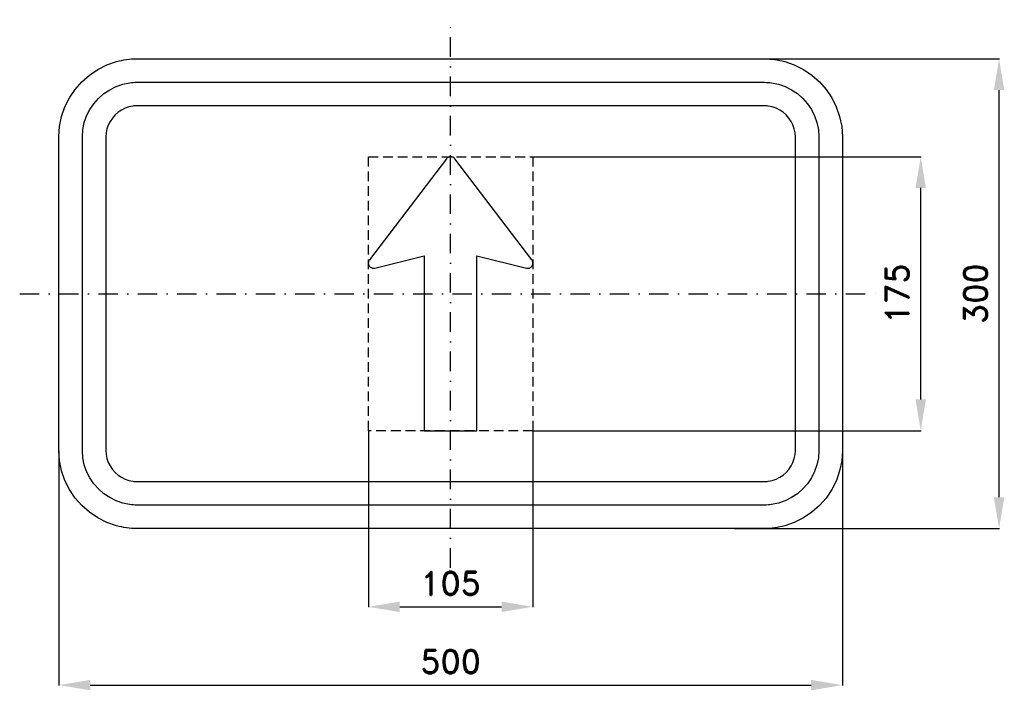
# Model space of a CAD drawing. Header units: millimetres. Extents: x -275 to 353, y -253 to 175.
import ezdxf

# ---------------------------------------------------------------- set-up
doc = ezdxf.new("R2010")
doc.units = ezdxf.units.MM
doc.header["$LTSCALE"] = 5
doc.linetypes.add('ČERCHOVANÁX2', pattern=[2, 1, -0.5, 0, -0.5])
doc.linetypes.add('ČÁRKOVANÁX2', pattern=[1.5, 1, -0.5])
doc.layers.add('Kóty', color=2, linetype='Continuous')
doc.layers.add('Značka', color=7, linetype='Continuous')
doc.styles.get("Standard").update_dxf_attribs({"font": 'romand.shx', "height": 15})
doc.dimstyles.get("Standard").update_dxf_attribs({"dimtxt": 15, "dimasz": 20, "dimexe": 0.18, "dimexo": 0.0625, "dimgap": 7.5, "dimtad": 1, "dimdec": 0, "dimzin": 0, "dimdsep": 46, "dimtxsty": 'Standard', "dimcen": 0.09, "dimadec": 0, "dimazin": 0, "dimtfac": 1, "dimtdec": 0, "dimtofl": 0, "dimtmove": 0, "dimatfit": 3, "dimfxl": 1, "dimtolj": 1, "dimtzin": 0, "dimarcsym": 0})

# ---------------------------------------------------------------- blocks, each defined once
blk = doc.blocks.new('*D0')
at = {"layer": 'Defpoints', "color": 0, "transparency": 16777216}
for p in [(181.03, 150), (350, 150), (181.03, -150)]:
    blk.add_point(p, dxfattribs=at)
at = {"layer": 'Kóty', "color": 0, "lineweight": -2, "transparency": 16777216}
for p, q in [((181.09, 150), (350.18, 150)), ((350, -130), (350, 130)), ((181.09, -150), (350.18, -150))]:
    blk.add_line(p, q, dxfattribs=at)
at = {"layer": 'Kóty', "color": 0, "transparency": 16777216}
for points in [[(346.67, 130), (353.33, 130), (350, 150)], [(346.67, -130), (353.33, -130), (350, -150)]]:
    blk.add_solid(points, dxfattribs=at)
at = {"layer": 'Kóty', "color": 0, "transparency": 16777216, "insert": (335, 0), "char_height": 15, "attachment_point": 5, "rotation": 90}
blk.add_mtext('\\A1;300', dxfattribs=at)
blk = doc.blocks.new('*D1')
at = {"layer": 'Defpoints', "color": 0, "transparency": 16777216}
for p in [(52.5, 87.5), (300, 87.5), (52.5, -87.5)]:
    blk.add_point(p, dxfattribs=at)
at = {"layer": 'Kóty', "color": 0, "lineweight": -2, "transparency": 16777216}
for p, q in [((52.56, 87.5), (300.18, 87.5)), ((300, -67.5), (300, 67.5)), ((52.56, -87.5), (300.18, -87.5))]:
    blk.add_line(p, q, dxfattribs=at)
at = {"layer": 'Kóty', "color": 0, "transparency": 16777216}
for points in [[(296.67, 67.5), (303.33, 67.5), (300, 87.5)], [(296.67, -67.5), (303.33, -67.5), (300, -87.5)]]:
    blk.add_solid(points, dxfattribs=at)
at = {"layer": 'Kóty', "color": 0, "transparency": 16777216, "insert": (285, 0), "char_height": 15, "attachment_point": 5, "rotation": 90}
blk.add_mtext('\\A1;175', dxfattribs=at)
blk = doc.blocks.new('*D2')
at = {"layer": 'Defpoints', "color": 0, "transparency": 16777216}
for p in [(-52.5, -87.5), (52.5, -87.5), (52.5, -200)]:
    blk.add_point(p, dxfattribs=at)
at = {"layer": 'Kóty', "color": 0, "lineweight": -2, "transparency": 16777216}
for p, q in [((-52.5, -87.56), (-52.5, -200.18)), ((52.5, -87.56), (52.5, -200.18)), ((-32.5, -200), (32.5, -200))]:
    blk.add_line(p, q, dxfattribs=at)
at = {"layer": 'Kóty', "color": 0, "transparency": 16777216}
for points in [[(-32.5, -196.67), (-32.5, -203.33), (-52.5, -200)], [(32.5, -196.67), (32.5, -203.33), (52.5, -200)]]:
    blk.add_solid(points, dxfattribs=at)
at = {"layer": 'Kóty', "color": 0, "transparency": 16777216, "insert": (0, -185), "char_height": 15, "attachment_point": 5}
blk.add_mtext('\\A1;105', dxfattribs=at)
blk = doc.blocks.new('*D3')
at = {"layer": 'Defpoints', "color": 0, "transparency": 16777216}
for p in [(-250, -100), (250, -100), (250, -250)]:
    blk.add_point(p, dxfattribs=at)
at = {"layer": 'Kóty', "color": 0, "lineweight": -2, "transparency": 16777216}
for p, q in [((-250, -100.06), (-250, -250.18)), ((250, -100.06), (250, -250.18)), ((-230, -250), (230, -250))]:
    blk.add_line(p, q, dxfattribs=at)
at = {"layer": 'Kóty', "color": 0, "transparency": 16777216}
for points in [[(-230, -246.67), (-230, -253.33), (-250, -250)], [(230, -246.67), (230, -253.33), (250, -250)]]:
    blk.add_solid(points, dxfattribs=at)
at = {"layer": 'Kóty', "color": 0, "transparency": 16777216, "insert": (0, -235), "char_height": 15, "attachment_point": 5}
blk.add_mtext('\\A1;500', dxfattribs=at)

msp = doc.modelspace()

# ---------------------------------------------------------------- linework, layer by layer
at = {"layer": 'Značka', "color": 6, "linetype": 'ČERCHOVANÁX2', "ltscale": 2.5}
for points in [[(0, -175), (0, 175)], [(-275, 0), (275, 0)]]:
    msp.add_lwpolyline(points, dxfattribs=at)
at = {"layer": 'Značka', "color": 5}
for points in [[(-200, -150), (-200.2, -149.999), (-200.39, -149.998, -0.0321754), (-206.85, -149.546, -0.0354864), (-213.19, -148.228), (-219.33, -146.153), (-225.11, -143.236), (-230.5, -139.642), (-235.36, -135.355), (-239.65, -130.503), (-243.24, -125.113), (-246.13, -119.326), (-248.23, -113.194), (-249.57, -106.846), (-250, -100.393), (-250, -100.196), (-250, -100), (-250, 100), (-250, 100.196), (-250, 100.393), (-249.55, 106.849), (-248.23, 113.194), (-246.15, 119.33), (-243.24, 125.113), (-239.64, 130.502), (-235.36, 135.355), (-230.5, 139.647), (-225.11, 143.236), (-219.33, 146.133), (-213.19, 148.228, -0.0341501), (-206.85, 149.568, -0.0367535), (-200.39, 149.998), (-200.2, 149.999), (-200, 150), (200, 150), (200.2, 149.999), (200.39, 149.998, -0.0321755), (206.85, 149.546, -0.0354841), (213.19, 148.228), (219.33, 146.153), (225.11, 143.236), (230.5, 139.642), (235.36, 135.355), (239.65, 130.503), (243.24, 125.113), (246.13, 119.326), (248.23, 113.194), (249.57, 106.846), (250, 100.393), (250, 100.196), (250, 100), (250, -100), (250, -100.196), (250, -100.393), (249.55, -106.849), (248.23, -113.194), (246.15, -119.33), (243.24, -125.113), (239.64, -130.502), (235.36, -135.355), (230.5, -139.647), (225.11, -143.236), (219.33, -146.133), (213.19, -148.228, -0.0341524), (206.85, -149.568, -0.0367582), (200.39, -149.998), (200.2, -149.999), (200, -150), (-200, -150)], [(-200, -135), (-200.14, -135), (-200.27, -134.999, -0.032199), (-204.79, -134.682, -0.0354702), (-209.24, -133.76), (-213.53, -132.307), (-217.58, -130.265), (-221.35, -127.75), (-224.75, -124.749), (-227.75, -121.352), (-230.26, -117.579), (-232.29, -113.528), (-233.76, -109.236), (-234.7, -104.792), (-235, -100.275), (-235, -100.137), (-235, -100), (-235, 100), (-235, 100.137), (-235, 100.275), (-234.68, 104.794), (-233.76, 109.236), (-232.31, 113.531), (-230.26, 117.579), (-227.75, 121.351), (-224.75, 124.749), (-221.35, 127.753), (-217.58, 130.265), (-213.53, 132.293), (-209.24, 133.76), (-204.79, 134.697, -0.0367393), (-200.27, 134.999), (-200.14, 135), (-200, 135), (200, 135), (200.14, 135), (200.27, 134.999, -0.0321989), (204.79, 134.682, -0.0354703), (209.24, 133.76), (213.53, 132.307), (217.58, 130.265), (221.35, 127.75), (224.75, 124.749), (227.75, 121.352), (230.26, 117.579), (232.29, 113.528), (233.76, 109.236), (234.7, 104.792), (235, 100.275), (235, 100.137), (235, 100), (235, -100), (235, -100.137), (235, -100.275), (234.68, -104.794), (233.76, -109.236), (232.31, -113.531), (230.26, -117.579), (227.75, -121.351), (224.75, -124.749), (221.35, -127.753), (217.58, -130.265), (213.53, -132.293), (209.24, -133.76), (204.79, -134.697, -0.0367427), (200.27, -134.999), (200.14, -135), (200, -135), (-200, -135)], [(-200, -120), (200, -120), (200.08, -120), (200.16, -119.999, 0.0321849), (202.74, -119.818), (205.28, -119.291), (207.73, -118.461), (210.05, -117.294), (212.2, -115.857), (214.14, -114.142), (215.86, -112.201), (217.29, -110.045), (218.45, -107.73), (219.29, -105.277), (219.83, -102.738), (220, -100.157), (220, -100.079), (220, -100), (220, 100), (220, 100.079), (220, 100.157), (219.82, 102.74), (219.29, 105.277), (218.46, 107.732), (217.29, 110.045), (215.86, 112.201), (214.14, 114.142), (212.2, 115.859), (210.05, 117.294), (207.73, 118.453), (205.28, 119.291), (202.74, 119.827, 0.0367311), (200.16, 119.999), (200.08, 120), (200, 120), (-200, 120), (-200.08, 120), (-200.16, 119.999, 0.0321908), (-202.74, 119.818), (-205.28, 119.291), (-207.73, 118.461), (-210.05, 117.294), (-212.2, 115.857), (-214.14, 114.142), (-215.86, 112.201), (-217.29, 110.045), (-218.45, 107.73), (-219.29, 105.277), (-219.83, 102.738), (-220, 100.157), (-220, 100.079), (-220, 100), (-220, -100), (-220, -100.079), (-220, -100.157), (-219.82, -102.74), (-219.29, -105.277), (-218.46, -107.732), (-217.29, -110.045), (-215.86, -112.201), (-214.14, -114.142), (-212.2, -115.859), (-210.05, -117.294), (-207.73, -118.453), (-205.28, -119.291), (-202.74, -119.827, 0.0367311), (-200.16, -119.999), (-200.08, -120), (-200, -120)], [(-0.37, 87.5), (-0.44, 87.491), (-0.52, 87.481, 0.0356667), (-0.95, 87.388), (-1.36, 87.234), (-1.75, 87.032), (-2.11, 86.779), (-2.39, 86.533), (-2.63, 86.257), (-2.66, 86.225), (-2.68, 86.194), (-51.83, 21.621), (-51.86, 21.586), (-51.88, 21.55), (-52.12, 21.178), (-52.3, 20.777), (-52.43, 20.357), (-52.5, 19.922), (-52.52, 19.483), (-52.47, 19.045), (-52.38, 18.616), (-52.22, 18.204), (-52.02, 17.814), (-51.76, 17.457), (-51.46, 17.134), (-51.12, 16.855), (-50.75, 16.621), (-50.35, 16.439), (-49.93, 16.309), (-49.49, 16.237, 0.0344952), (-49.05, 16.22, 0.0354055), (-48.61, 16.264), (-48.52, 16.281), (-48.42, 16.3), (-48.38, 16.31), (-48.35, 16.319), (-16.83, 24.118), (-16.83, 14.027), (-16.82, 14.027), (-16.82, -87.5), (16.82, -87.5), (16.82, 24.116), (48.33, 16.319), (48.37, 16.309), (48.42, 16.299), (48.85, 16.231, 0.0354765), (49.29, 16.224, 0.035903), (49.73, 16.27), (50.16, 16.378), (50.57, 16.537), (50.95, 16.75), (51.31, 17.01), (51.62, 17.316), (51.9, 17.659), (52.13, 18.036), (52.3, 18.439), (52.43, 18.862), (52.49, 19.297), (52.5, 19.737), (52.45, 20.174), (52.35, 20.601), (52.19, 21.012), (51.97, 21.397), (51.92, 21.478), (51.86, 21.557), (51.84, 21.589), (51.82, 21.621), (2.67, 86.194), (2.64, 86.228), (2.62, 86.263), (2.32, 86.588), (1.98, 86.87), (1.61, 87.107), (1.21, 87.292), (0.79, 87.428, 0.0407102), (0.36, 87.5, 0.0275463), (0, 87.513, 0.00921), (-0.37, 87.5)]]:
    msp.add_lwpolyline(points, format="xyb", dxfattribs=at)
at = {"layer": 'Značka', "color": 6, "linetype": 'ČÁRKOVANÁX2', "ltscale": 1.25}
msp.add_lwpolyline([(-52.5, -87.5), (-52.5, 87.5), (52.5, 87.5), (52.5, -87.5), (-52.5, -87.5)], dxfattribs=at)

# ---------------------------------------------------------------- dimensions: what is measured, and where the dimension line sits
at = {"layer": 'Kóty'}
for base, p1, p2, picture, middle in [((350, 150), (181.032, -150), (181.032, 150), '*D0', (335, 0)), ((300, 87.5), (52.5, -87.5), (52.5, 87.5), '*D1', (285, 0))]:
    dim = msp.add_linear_dim(base=base, p1=p1, p2=p2, angle=90, dimstyle='Standard', dxfattribs=at)
    dim.commit()
    dim.dimension.update_dxf_attribs({"geometry": picture, "text_midpoint": middle})
for base, p1, p2, picture, middle in [((52.5, -200), (-52.5, -87.5), (52.5, -87.5), '*D2', (0, -185)), ((250, -250), (-250, -100), (250, -100), '*D3', (0, -235))]:
    dim = msp.add_linear_dim(base=base, p1=p1, p2=p2, dimstyle='Standard', dxfattribs=at)
    dim.commit()
    dim.dimension.update_dxf_attribs({"geometry": picture, "text_midpoint": middle})

doc.saveas('drawing.dxf')
